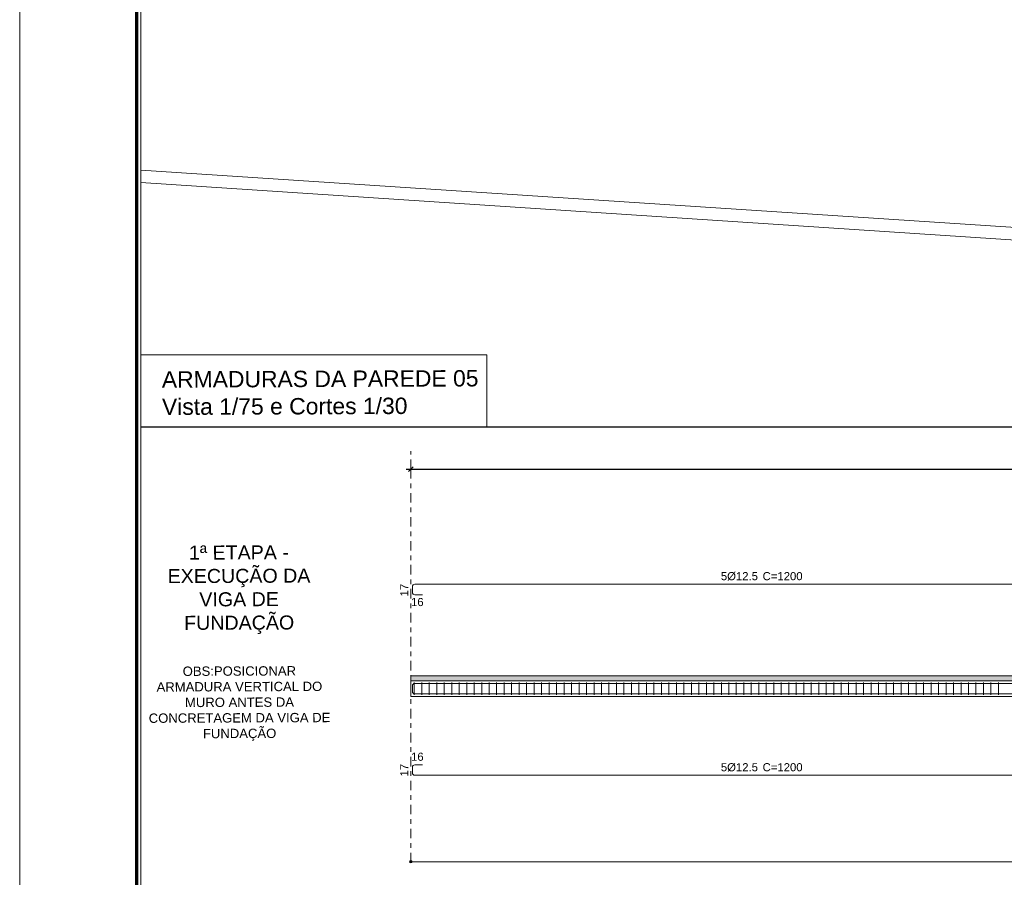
# Model space of a CAD drawing. Header units: millimetres. Extents: x 83 to 471, y -739 to 93.
# Tile 26 of 185: x 94 to 115, y -629 to -610. Entities that reach past the tile are written whole.
import ezdxf
from ezdxf.enums import TextEntityAlignment as Align

# ---------------------------------------------------------------- set-up
doc = ezdxf.new("R2010")
doc.units = ezdxf.units.MM
doc.linetypes.add('CYPE_RAYAPUNTO', pattern=[0.4125, 0.2025, -0.105, 0, -0.105])
for name, color, linetype, lineweight in [('__MAGNUS.Margem', 7, 'Continuous', 70), ('__MAGNUS.Selo', 7, 'Continuous', 30), ('A-FLOR', 7, 'Continuous', 9), ('ARM_LONGITUDINAL_Ø12_5', 7, 'Continuous', 9), ('ARM_TRANSVERSAL_Ø6_3', 7, 'Continuous', 9), ('ELE_CONT_MUROS_SOBRE_VAO', 7, 'Continuous', 0), ('ELE_CONT_VIG_CONCRETO', 7, 'Continuous', 9), ('ELE_COT_COMPRIMENTO_PROJETADO', 7, 'Continuous', 9), ('ELE_COT_COT_ANCORAGENS', 7, 'Continuous', 9), ('ELE_COT_COT_EST', 7, 'Continuous', 9), ('ELE_COT_COT_LIN_APOIOS', 7, 'CYPE_RAYAPUNTO', 9), ('ELE_REF_COT_LIN_AUX_COTA', 7, 'CYPE_RAYAPUNTO', 9), ('PECA_COMPLETA', 7, 'Continuous', 0), ('POR_ARM_LONG_ARM_TEXTOS', 7, 'Continuous', 9), ('POR_ARM_LONG_TXT_COMP', 7, 'Continuous', 9)]:
    doc.layers.add(name, color=color, linetype=linetype, lineweight=lineweight)
doc.layers.add('PGCR_Arq_TEXTO', color=7, linetype='Continuous')
doc.styles.add('Arial', font='arial.ttf')
doc.styles.add('Arial Narrow', font='ARIALN.TTF')
doc.dimstyles.new('cype_oblique', dxfattribs={"dimtxt": 0.2, "dimasz": 0.1, "dimexe": 0.1, "dimexo": 0.1, "dimgap": 0, "dimtad": 0, "dimdec": 0, "dimlfac": 30, "dimzin": 0, "dimdsep": 46, "dimtxsty": 'Arial', "dimblk1": 'OBLIQUE', "dimblk2": 'OBLIQUE', "dimsah": 1, "dimcen": 0.09, "dimdle": 0.1, "dimadec": 0, "dimazin": 0, "dimtfac": 1, "dimtdec": 0, "dimtofl": 0, "dimtmove": 2, "dimatfit": 3, "dimfxl": 1, "dimtolj": 1, "dimtzin": 0, "dimarcsym": 0})

# ---------------------------------------------------------------- blocks, each defined once
blk = doc.blocks.new('*U1866')
at = {"layer": '__MAGNUS.Margem', "lineweight": 9}
blk.add_line((-1005.92, -12.28), (-1005.92, 828.72), dxfattribs=at)
at = {"layer": '__MAGNUS.Margem', "linetype": 'Continuous'}
blk.add_line((-980.92, -2.28), (-980.92, 818.72), dxfattribs=at)
at = {"layer": '__MAGNUS.Selo', "style": 'Arial Narrow', "width": 1}
for tag, height, p in [('PROPRIETÁRIO', 3.4, (17.21, 48.91)), ('EDIFICAÇÃORESIDENCIAL', 3.4, (17.21, 40.61)), ('ESTRUTURAL', 3.4, (17.8, 20.69)), ('ANTEPROJETO', 2.43, (111.69, 13.5)), ('ARQ01/01', 5.5, (139.44, 9.5)), ('INDICADA', 2.43, (111.53, 8))]:
    blk.add_attdef(tag, text='', height=height, dxfattribs=at).set_placement(p, align=Align.MIDDLE_LEFT)
at = {"layer": '__MAGNUS.Selo', "lineweight": 30, "flags": 104}
for tag, p in [('ENDEREÇODAOBRA', (17.21, 33.54)), ('ENDEREÇODAOBRA', (17.21, 27.87)), ('TÍTULO', (17.21, 10.8))]:
    blk.add_attdef(tag, text='', height=3.4, dxfattribs=at).set_placement(p, align=Align.MIDDLE_LEFT)
blk = doc.blocks.new('_OBLIQUE')
at = {"color": 0, "linetype": 'ByBlock', "lineweight": -2}
blk.add_line((-0.5, -0.5), (0.5, 0.5), dxfattribs=at)
blk = doc.blocks.new('*D5222')
at = {"layer": 'Defpoints', "color": 0}
for p in [(0, 4.419), (0, 4.419), (84.947, 4.419)]:
    blk.add_point(p, dxfattribs=at)
at = {"layer": 'ELE_COT_COMPRIMENTO_PROJETADO', "color": 0, "lineweight": -2}
for p, q in [((-0.1, 4.419), (42.155, 4.419)), ((0, 4.419), (0, 4.419)), ((85.047, 4.419), (42.792, 4.419)), ((84.947, 4.419), (84.947, 4.419))]:
    blk.add_line(p, q, dxfattribs=at)
at = {"layer": 'ELE_COT_COMPRIMENTO_PROJETADO', "color": 0, "linetype": 'ByBlock', "lineweight": -2, "xscale": 0.1, "yscale": 0.1, "zscale": 0.1, "rotation": 180}
blk.add_blockref('_OBLIQUE', (0, 4.419), dxfattribs=at)
at = {"layer": 'ELE_COT_COMPRIMENTO_PROJETADO', "color": 0, "linetype": 'ByBlock', "lineweight": -2, "xscale": 0.1, "yscale": 0.1, "zscale": 0.1}
blk.add_blockref('_OBLIQUE', (84.947, 4.419), dxfattribs=at)
at = {"layer": 'ELE_COT_COMPRIMENTO_PROJETADO', "color": 0, "insert": (42.473, 4.419), "char_height": 0.2, "attachment_point": 5, "style": 'Arial'}
blk.add_mtext('\\A1;63.71', dxfattribs=at)
blk = doc.blocks.new('G$C42583CF2')
at = {"layer": 'ELE_CONT_MUROS_SOBRE_VAO', "true_color": 0xdad7d3}
blk.add_hatch(color=254, dxfattribs=at).paths.add_polyline_path([(0, -0.107), (84.947, -0.107), (84.947, 0), (0, 0)])
at = {"layer": 'ARM_LONGITUDINAL_Ø12_5'}
for points in [[(0.25, 1.734), (0.083, 1.734), (0.064, 1.738), (0.048, 1.748), (0.037, 1.765), (0.033, 1.784), (0.033, 1.908), (0.037, 1.927), (0.048, 1.943), (0.064, 1.954), (0.083, 1.958), (15.526, 1.958)], [(84.697, -0.385), (84.863, -0.385), (84.882, -0.382), (84.899, -0.371), (84.91, -0.354), (84.913, -0.335), (84.913, -0.211), (84.91, -0.192), (84.899, -0.176), (84.882, -0.165), (84.863, -0.161), (0.083, -0.161), (0.064, -0.165), (0.048, -0.176), (0.037, -0.192), (0.033, -0.211), (0.033, -0.335), (0.037, -0.354), (0.048, -0.371), (0.064, -0.382), (0.083, -0.385), (0.25, -0.385)], [(0.25, -0.161), (0.083, -0.161), (0.064, -0.165), (0.048, -0.176), (0.037, -0.192), (0.033, -0.211), (0.033, -0.335), (0.037, -0.354), (0.048, -0.371), (0.064, -0.382), (0.083, -0.385), (84.863, -0.385), (84.882, -0.382), (84.899, -0.371), (84.91, -0.354), (84.913, -0.335), (84.913, -0.211), (84.91, -0.192), (84.899, -0.176), (84.882, -0.165), (84.863, -0.161), (84.697, -0.161)], [(0.25, -1.901), (0.083, -1.901), (0.064, -1.905), (0.048, -1.916), (0.037, -1.932), (0.033, -1.951), (0.033, -2.075), (0.037, -2.094), (0.048, -2.111), (0.064, -2.122), (0.083, -2.125), (15.526, -2.125)]]:
    blk.add_lwpolyline(points, dxfattribs=at)
at = {"layer": 'ARM_TRANSVERSAL_Ø6_3'}
for p, q in [((0.073, -0.14), (0.073, -0.407)), ((0.233, -0.14), (0.233, -0.407)), ((0.393, -0.14), (0.393, -0.407)), ((0.553, -0.14), (0.553, -0.407)), ((0.713, -0.14), (0.713, -0.407)), ((0.873, -0.14), (0.873, -0.407)), ((1.033, -0.14), (1.033, -0.407)), ((1.193, -0.14), (1.193, -0.407)), ((1.353, -0.14), (1.353, -0.407)), ((1.513, -0.14), (1.513, -0.407)), ((1.673, -0.14), (1.673, -0.407)), ((1.833, -0.14), (1.833, -0.407)), ((1.993, -0.14), (1.993, -0.407)), ((2.153, -0.14), (2.153, -0.407)), ((2.313, -0.14), (2.313, -0.407)), ((2.473, -0.14), (2.473, -0.407)), ((2.633, -0.14), (2.633, -0.407)), ((2.793, -0.14), (2.793, -0.407)), ((2.953, -0.14), (2.953, -0.407)), ((3.113, -0.14), (3.113, -0.407)), ((3.273, -0.14), (3.273, -0.407)), ((3.433, -0.14), (3.433, -0.407)), ((3.593, -0.14), (3.593, -0.407)), ((3.753, -0.14), (3.753, -0.407)), ((3.913, -0.14), (3.913, -0.407)), ((4.073, -0.14), (4.073, -0.407)), ((4.233, -0.14), (4.233, -0.407)), ((4.393, -0.14), (4.393, -0.407)), ((4.553, -0.14), (4.553, -0.407)), ((4.713, -0.14), (4.713, -0.407)), ((4.873, -0.14), (4.873, -0.407)), ((5.033, -0.14), (5.033, -0.407)), ((5.193, -0.14), (5.193, -0.407)), ((5.353, -0.14), (5.353, -0.407)), ((5.513, -0.14), (5.513, -0.407)), ((5.673, -0.14), (5.673, -0.407)), ((5.833, -0.14), (5.833, -0.407)), ((5.993, -0.14), (5.993, -0.407)), ((6.153, -0.14), (6.153, -0.407)), ((6.313, -0.14), (6.313, -0.407)), ((6.473, -0.14), (6.473, -0.407)), ((6.633, -0.14), (6.633, -0.407)), ((6.793, -0.14), (6.793, -0.407)), ((6.953, -0.14), (6.953, -0.407)), ((7.113, -0.14), (7.113, -0.407)), ((7.273, -0.14), (7.273, -0.407)), ((7.433, -0.14), (7.433, -0.407)), ((7.593, -0.14), (7.593, -0.407)), ((7.753, -0.14), (7.753, -0.407)), ((7.913, -0.14), (7.913, -0.407)), ((8.073, -0.14), (8.073, -0.407)), ((8.233, -0.14), (8.233, -0.407)), ((8.393, -0.14), (8.393, -0.407)), ((8.553, -0.14), (8.553, -0.407)), ((8.713, -0.14), (8.713, -0.407)), ((8.873, -0.14), (8.873, -0.407)), ((9.033, -0.14), (9.033, -0.407)), ((9.193, -0.14), (9.193, -0.407)), ((9.353, -0.14), (9.353, -0.407)), ((9.513, -0.14), (9.513, -0.407)), ((9.673, -0.14), (9.673, -0.407)), ((9.833, -0.14), (9.833, -0.407)), ((9.993, -0.14), (9.993, -0.407)), ((10.153, -0.14), (10.153, -0.407)), ((10.313, -0.14), (10.313, -0.407)), ((10.473, -0.14), (10.473, -0.407)), ((10.633, -0.14), (10.633, -0.407)), ((10.793, -0.14), (10.793, -0.407)), ((10.953, -0.14), (10.953, -0.407)), ((11.113, -0.14), (11.113, -0.407)), ((11.273, -0.14), (11.273, -0.407)), ((11.433, -0.14), (11.433, -0.407)), ((11.593, -0.14), (11.593, -0.407)), ((11.753, -0.14), (11.753, -0.407)), ((11.913, -0.14), (11.913, -0.407)), ((12.073, -0.14), (12.073, -0.407)), ((12.233, -0.14), (12.233, -0.407)), ((12.393, -0.14), (12.393, -0.407)), ((12.553, -0.14), (12.553, -0.407))]:
    blk.add_line(p, q, dxfattribs=at)
at = {"layer": 'ELE_CONT_MUROS_SOBRE_VAO', "color": 254, "true_color": 0xdad7d3}
blk.add_lwpolyline([(0, -0.107), (84.947, -0.107), (84.947, 0), (0, 0)], close=True, dxfattribs=at)
at = {"layer": 'ELE_CONT_MUROS_SOBRE_VAO'}
blk.add_lwpolyline([(0, -0.107), (84.947, -0.107), (84.947, 0), (0, 0)], dxfattribs=at)
at = {"layer": 'ELE_CONT_VIG_CONCRETO'}
for p, q in [((0, -0.107), (84.947, -0.107)), ((0, -0.107), (0, -0.44)), ((0, -0.44), (84.947, -0.44))]:
    blk.add_line(p, q, dxfattribs=at)
at = {"layer": 'ELE_COT_COT_EST'}
blk.add_line((0, -3.973), (0, -3.846), dxfattribs=at)
blk.add_lwpolyline([(0, -3.973), (84.947, -3.973), (84.947, -3.846)], dxfattribs=at)
blk.add_circle((0, -3.973), 0.0255, dxfattribs=at)
at = {"layer": 'ELE_COT_COT_LIN_APOIOS'}
blk.add_line((0, 4.419), (0, -3.973), dxfattribs=at)
at = {"layer": 'ELE_REF_COT_LIN_AUX_COTA'}
blk.add_line((0, 4.419), (0, 4.801), dxfattribs=at)
at = {"layer": 'ELE_COT_COT_ANCORAGENS', "style": 'Arial'}
for p in [(-0.053, 1.697), (-0.053, -2.151)]:
    blk.add_text('17', height=0.1733, rotation=90, dxfattribs=at).set_placement(p)
for p in [(0.004, 1.491), (0.004, -1.815)]:
    blk.add_text('16', height=0.1733, dxfattribs=at).set_placement(p)
at = {"layer": 'POR_ARM_LONG_ARM_TEXTOS', "style": 'Arial'}
for p in [(6.622, 2.044), (6.622, -2.039)]:
    blk.add_text('5%%c12.5', height=0.1733, dxfattribs=at).set_placement(p)
at = {"layer": 'POR_ARM_LONG_TXT_COMP', "style": 'Arial'}
for p in [(7.447, 2.044), (7.447, -2.039)]:
    blk.add_text(' C=1200', height=0.1733, dxfattribs=at).set_placement(p)
at = {"layer": 'ELE_COT_COMPRIMENTO_PROJETADO'}
dim = blk.add_aligned_dim(p1=(84.947, 4.419), p2=(0, 4.419), distance=0, text='63.71', dimstyle='cype_oblique', override={"dimexe": 0, "dimexo": 0}, dxfattribs=at)
dim.commit()
dim.dimension.update_dxf_attribs({"geometry": '*D5222', "text_midpoint": (42.473, 4.419)})

msp = doc.modelspace()

# ---------------------------------------------------------------- linework, layer by layer
msp.add_line((96.62457, -619.07275), (194.51797, -619.07275))
at = {"layer": 'A-FLOR'}
for p, q in [((119.14736, -615.06578), (96.62457, -613.58464)), ((96.62457, -613.8519), (119.12987, -615.33188))]:
    msp.add_line(p, q, dxfattribs=at)
at = {"layer": 'PECA_COMPLETA'}
for points in [[(194.51797, -639.2695), (96.62457, -639.2695), (96.62457, -557.92932), (194.51797, -557.92932)], [(96.62457, -617.53077), (104.01711, -617.53077), (104.01711, -619.07275), (96.62457, -619.07275)]]:
    msp.add_lwpolyline(points, close=True, dxfattribs=at)

# ---------------------------------------------------------------- block references
msp.add_blockref('G$C42583CF2', (102.39289, -624.39183))
at = {"layer": '__MAGNUS.Selo', "color": 7, "true_color": 0xffffff, "xscale": 0.0999999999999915, "yscale": 0.0999999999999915, "zscale": 0.0999999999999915}
msp.add_blockref('*U1866', (194.62889, -639.73632), dxfattribs=at)

# ---------------------------------------------------------------- texts
at = {"layer": 'PGCR_Arq_TEXTO', "char_height": 0.35, "rotation": 0.229093, "style": 'Arial'}
for s, insert, width, attachment_point in [('\\A1;\\pxt14;ARMADURAS DA PAREDE 05\\P\\ptz;Vista 1/75 e Cortes 1/30 ', (97.07638, -618.82197), 18.5220566, 7), ('{\\H0.857143x;1ª ETAPA - EXECUÇÃO DA VIGA DE FUNDAÇÃO\\P}\\P{\\H0.571429x;OBS:POSICIONAR ARMADURA VERTICAL DO MURO ANTES DA CONCRETAGEM DA VIGA DE FUNDAÇÃO}', (98.72707, -623.69424), 4.0299257, 5)]:
    msp.add_mtext(s, dxfattribs=dict(at, insert=insert, width=width, attachment_point=attachment_point))

doc.saveas('drawing.dxf')
